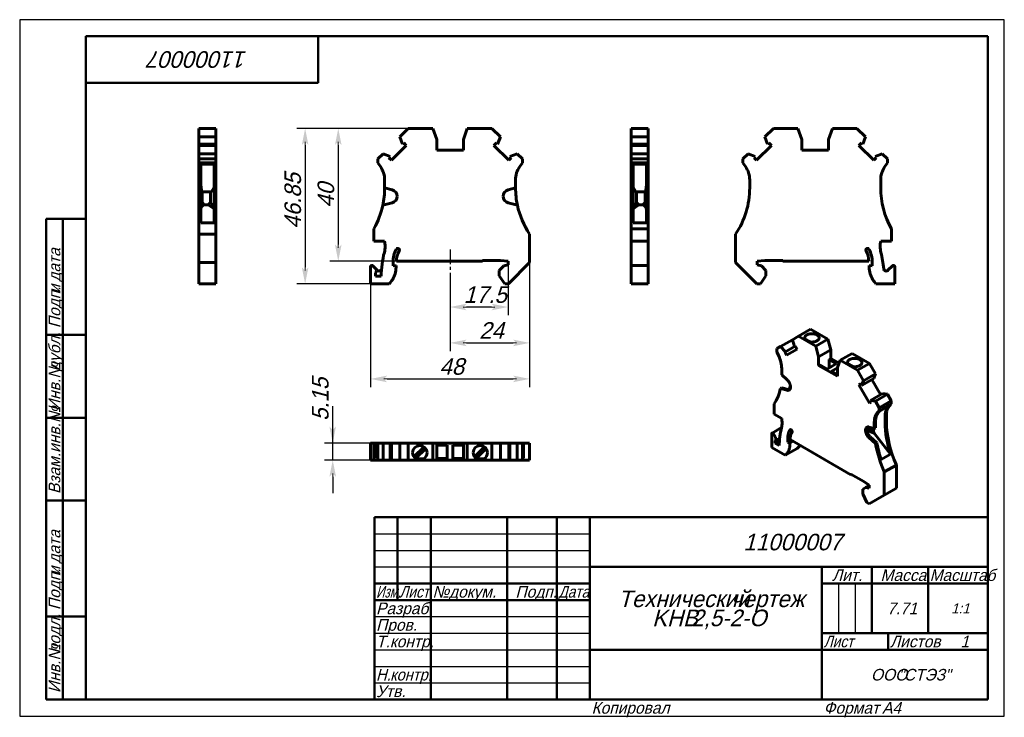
# Model space of a CAD drawing. Header units: millimetres. Extents: x 0 to 297, y 0 to 210.
import ezdxf

# ---------------------------------------------------------------- set-up
doc = ezdxf.new("R2010")
doc.units = ezdxf.units.MM
doc.linetypes.add('CENTER_per1_scale0.137402', pattern=[6.98, 4.3625, -0.8725, 0.8725, -0.8725])
doc.styles.add('TextStyle_1', font='T-FLEX Type A.TTF', dxfattribs={"oblique": 15, "height": 5})
doc.styles.add('TextStyle_2', font='T-FLEX Type A.TTF', dxfattribs={"oblique": 15, "height": 3.5})
doc.styles.add('TextStyle_3', font='T-FLEX Type A.TTF', dxfattribs={"width": 0.744064, "oblique": 15, "height": 3.5})
doc.styles.add('TextStyle_4', font='T-FLEX Type A.TTF', dxfattribs={"width": 0.883061, "oblique": 15, "height": 3.5})
doc.styles.add('TextStyle_5', font='T-FLEX Type A.TTF', dxfattribs={"width": 0.94413, "oblique": 15, "height": 3.5})
doc.styles.add('TextStyle_6', font='T-FLEX Type A.TTF', dxfattribs={"width": 0.98844, "oblique": 15, "height": 3.5})
doc.styles.add('TextStyle_7', font='T-FLEX Type A.TTF', dxfattribs={"oblique": 15, "height": 5})
doc.styles.add('TextStyle_8', font='T-FLEX Type A.TTF', dxfattribs={"oblique": 15, "height": 3})
doc.styles.add('TextStyle_9', font='T-FLEX Type A.TTF', dxfattribs={"oblique": 15, "height": 3.5})
doc.dimstyles.new('DIM_ST_1', dxfattribs={"dimtxt": 5, "dimasz": 5, "dimexe": 2.5, "dimexo": 0, "dimtad": 1, "dimrnd": 0.01, "dimdsep": 46, "dimtxsty": 'TextStyle_1', "dimblk": 'Arrow_3_C7_Status', "dimcen": 0.09, "dimclrd": 7, "dimclre": 7, "dimclrt": 7, "dimazin": 0, "dimtfac": 1, "dimtdec": 0, "dimtmove": 0, "dimatfit": 0, "dimldrblk": 'NONE', "dimfxl": 1, "dimtvp": 1, "dimtolj": 1, "dimarcsym": 0})
doc.dimstyles.new('DIM_ST_2', dxfattribs={"dimtxt": 5, "dimasz": 5, "dimexe": 2.5, "dimexo": 0, "dimtad": 1, "dimrnd": 0.01, "dimdsep": 46, "dimtxsty": 'TextStyle_1', "dimblk": 'Arrow_3_C7_Status', "dimcen": 0.09, "dimclrd": 7, "dimclre": 7, "dimclrt": 7, "dimazin": 0, "dimtfac": 1, "dimtdec": 0, "dimtmove": 0, "dimatfit": 0, "dimldrblk": 'NONE', "dimfxl": 1, "dimtvp": 1, "dimtolj": 1, "dimarcsym": 0})
doc.dimstyles.new('DIM_ST_3', dxfattribs={"dimtxt": 5, "dimasz": 5, "dimexe": 2.5, "dimexo": 0, "dimtad": 1, "dimrnd": 0.01, "dimdsep": 46, "dimtxsty": 'TextStyle_1', "dimblk": 'Arrow_3_C7_Status', "dimcen": 0.09, "dimclrd": 7, "dimclre": 7, "dimclrt": 7, "dimazin": 0, "dimtfac": 1, "dimtdec": 0, "dimtmove": 0, "dimatfit": 0, "dimldrblk": 'NONE', "dimfxl": 1, "dimtvp": 1, "dimtolj": 1, "dimarcsym": 0})

# ---------------------------------------------------------------- blocks, each defined once
blk = doc.blocks.new('Arrow_3_C7_Status')
at = {"color": 7, "linetype": 'Continuous', "lineweight": 0}
blk.add_line((-1, 0), (-0.8, 0), dxfattribs=at)
at = {"color": 7}
blk.add_solid([(-1, -0.2), (0, 0), (-0.8, 0), (-1, 0.2)], dxfattribs=at)
blk = doc.blocks.new('*D5')
at = {"color": 7, "lineweight": -2}
for p, q in [((153.82, 136.76), (153.82, 110.05)), ((129.82, 133.71), (129.82, 110.05)), ((134.82, 112.55), (148.82, 112.55))]:
    blk.add_line(p, q, dxfattribs=at)
at = {"layer": 'Defpoints', "color": 0}
for p in [(153.82, 136.76), (129.82, 133.71), (153.82, 112.55)]:
    blk.add_point(p, dxfattribs=at)
at = {"color": 7, "lineweight": -2, "xscale": 5, "yscale": 5, "zscale": 5, "rotation": 180}
blk.add_blockref('Arrow_3_C7_Status', (129.82, 112.55), dxfattribs=at)
at = {"color": 7, "lineweight": -2, "xscale": 5, "yscale": 5, "zscale": 5}
blk.add_blockref('Arrow_3_C7_Status', (153.82, 112.55), dxfattribs=at)
blk = doc.blocks.new('_None')
blk = doc.blocks.new('*D6')
at = {"color": 7, "lineweight": -2}
for p, q in [((117.22, 177.21), (83.6, 177.21)), ((86.1, 172.21), (86.1, 135.36)), ((105.82, 130.36), (83.6, 130.36))]:
    blk.add_line(p, q, dxfattribs=at)
at = {"layer": 'Defpoints', "color": 0}
for p in [(117.22, 177.21), (86.1, 130.36), (105.82, 130.36)]:
    blk.add_point(p, dxfattribs=at)
at = {"color": 7, "lineweight": -2, "xscale": 5, "yscale": 5, "zscale": 5}
for p, rotation in [((86.1, 177.21), 90.0000000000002), ((86.1, 130.36), 270.0000000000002)]:
    blk.add_blockref('Arrow_3_C7_Status', p, dxfattribs=dict(at, rotation=rotation))
blk = doc.blocks.new('*D7')
at = {"color": 7, "lineweight": -2}
for p, q in [((147.32, 137.21), (147.32, 120.86)), ((129.82, 133.71), (129.82, 120.86)), ((142.32, 123.36), (134.82, 123.36))]:
    blk.add_line(p, q, dxfattribs=at)
at = {"layer": 'Defpoints', "color": 0}
for p in [(147.32, 137.21), (129.82, 133.71), (129.82, 123.36)]:
    blk.add_point(p, dxfattribs=at)
at = {"color": 7, "lineweight": -2, "xscale": 5, "yscale": 5, "zscale": 5, "rotation": 180}
blk.add_blockref('Arrow_3_C7_Status', (129.82, 123.36), dxfattribs=at)
at = {"color": 7, "lineweight": -2, "xscale": 5, "yscale": 5, "zscale": 5}
blk.add_blockref('Arrow_3_C7_Status', (147.32, 123.36), dxfattribs=at)
blk = doc.blocks.new('*D8')
at = {"color": 7, "lineweight": -2}
for p, q in [((153.82, 136.76), (153.82, 99.19)), ((105.82, 130.36), (105.82, 99.19)), ((110.82, 101.69), (148.82, 101.69))]:
    blk.add_line(p, q, dxfattribs=at)
at = {"layer": 'Defpoints', "color": 0}
for p in [(153.82, 136.76), (105.82, 130.36), (153.82, 101.69)]:
    blk.add_point(p, dxfattribs=at)
at = {"color": 7, "lineweight": -2, "xscale": 5, "yscale": 5, "zscale": 5}
for p, rotation in [((105.82, 101.69), 180), ((153.82, 101.69), 360)]:
    blk.add_blockref('Arrow_3_C7_Status', p, dxfattribs=dict(at, rotation=rotation))
blk = doc.blocks.new('*D9')
at = {"color": 7, "lineweight": -2}
for p, q in [((117.22, 177.21), (93.6, 177.21)), ((96.1, 172.21), (96.1, 142.21)), ((113.63, 137.21), (93.6, 137.21))]:
    blk.add_line(p, q, dxfattribs=at)
at = {"layer": 'Defpoints', "color": 0}
for p in [(117.22, 177.21), (96.1, 137.21), (113.63, 137.21)]:
    blk.add_point(p, dxfattribs=at)
at = {"color": 7, "lineweight": -2, "xscale": 5, "yscale": 5, "zscale": 5}
for p, rotation in [((96.1, 177.21), 90.0000000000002), ((96.1, 137.21), 270.0000000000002)]:
    blk.add_blockref('Arrow_3_C7_Status', p, dxfattribs=dict(at, rotation=rotation))
blk = doc.blocks.new('*D10')
at = {"color": 7, "lineweight": -2}
for p, q in [((94.42, 82.35), (94.42, 93.49)), ((94.42, 87.35), (94.42, 92.35)), ((105.82, 82.35), (91.92, 82.35)), ((94.42, 77.2), (94.42, 82.35)), ((105.82, 77.2), (91.92, 77.2)), ((94.42, 72.2), (94.42, 67.2))]:
    blk.add_line(p, q, dxfattribs=at)
at = {"layer": 'Defpoints', "color": 0}
for p in [(94.42, 82.35), (105.82, 82.35), (105.82, 77.2)]:
    blk.add_point(p, dxfattribs=at)
at = {"color": 7, "lineweight": -2, "xscale": 5, "yscale": 5, "zscale": 5}
for p, rotation in [((94.42, 82.35), 270), ((94.42, 77.2), 90)]:
    blk.add_blockref('Arrow_3_C7_Status', p, dxfattribs=dict(at, rotation=rotation))
blk = doc.blocks.new('_FR1Страница_1')
at = {"color": 7, "linetype": 'Continuous', "lineweight": 25}
for p, q in [((0, 210), (0, 0)), ((297, 210), (0, 210)), ((297, 0), (297, 210)), ((107, 55), (172, 55)), ((107, 50), (172, 50)), ((107, 45), (172, 45)), ((247, 40), (247, 25)), ((252, 40), (252, 25)), ((107, 30), (172, 30)), ((107, 25), (172, 25)), ((107, 20), (172, 20)), ((242, 20), (292, 20)), ((262, 20), (262, 20)), ((107, 15), (172, 15)), ((107, 10), (172, 10)), ((0, 0), (297, 0))]:
    blk.add_line(p, q, dxfattribs=at)
at = {"color": 7, "linetype": 'Continuous', "lineweight": 50}
for p, q in [((20, 5), (20, 205)), ((20, 205), (292, 205)), ((90, 191), (90, 205)), ((292, 205), (292, 5)), ((20, 191), (90, 191)), ((8, 5), (8, 150)), ((8, 150), (20, 150)), ((13, 150), (13, 5)), ((8, 115), (20, 115)), ((8, 90), (20, 90)), ((20, 65), (8, 65)), ((107, 5), (107, 60)), ((107, 60), (292, 60)), ((114, 60), (114, 35)), ((124, 60), (124, 5)), ((147, 60), (147, 5)), ((162, 60), (162, 5)), ((172, 60), (172, 5)), ((172, 45), (292, 45)), ((242, 45), (242, 5)), ((257, 45), (257, 25)), ((274, 45), (274, 25)), ((107, 40), (172, 40)), ((242, 40), (292, 40)), ((107, 35), (172, 35)), ((8, 30), (20, 30)), ((242, 25), (292, 25)), ((262, 25), (262, 20)), ((172, 20), (292, 20)), ((20, 5), (8, 5)), ((292, 5), (20, 5))]:
    blk.add_line(p, q, dxfattribs=at)
at = {"color": 7, "oblique": 15}
for s, height, rotation, style, p in [('11000007', 5, 180, 'TextStyle_7', (68.7, 200.5)), ('дата', 3.5, 90, 'TextStyle_2', (12.25, 131.01)), ('Подп.', 3.5, 90, 'TextStyle_2', (12.25, 117)), ('и', 3.5, 90, 'TextStyle_2', (12.25, 127.51)), ('дубл.', 3.5, 90, 'TextStyle_2', (12.25, 104.01)), ('Инв.№', 3.5, 90, 'TextStyle_2', (12.25, 92)), ('Взам.инв.№', 3.5, 90, 'TextStyle_2', (12.25, 67)), ('дата', 3.5, 90, 'TextStyle_2', (12.25, 46.01)), ('Подп.', 3.5, 90, 'TextStyle_2', (12.25, 32)), ('и', 3.5, 90, 'TextStyle_2', (12.25, 42.51)), ('подл.', 3.5, 90, 'TextStyle_2', (12.25, 19.01)), ('Инв.№', 3.5, 90, 'TextStyle_2', (12.25, 7))]:
    blk.add_text(s, height=height, rotation=rotation, dxfattribs=dict(at, style=style)).set_placement(p)
for s, height, style, p in [('11000007', 5, 'TextStyle_7', (218.3, 50)), ('Лит.', 3.5, 'TextStyle_2', (245.03, 40.76)), ('Масса', 3.5, 'TextStyle_2', (259.65, 40.76)), ('№', 3.5, 'TextStyle_2', (124.5, 35.75)), ('Подп.', 3.5, 'TextStyle_2', (149.53, 35.75)), ('докум.', 3.5, 'TextStyle_2', (129.5, 35.75)), ('Технический', 5, 'TextStyle_7', (180.55, 32.88)), ('чертеж', 5, 'TextStyle_7', (214.51, 32.88)), ('Разраб.', 3.5, 'TextStyle_2', (107.5, 30.75)), ('7.71', 3.5, 'TextStyle_2', (261.66, 30.75)), ('1:1', 3, 'TextStyle_8', (280.99, 31)), ('KHB', 5, 'TextStyle_7', (190.79, 27.12)), ('2,5-2-О', 5, 'TextStyle_7', (202.58, 27.12)), ('Пров.', 3.5, 'TextStyle_2', (107.5, 25.75)), ('Т.контр.', 3.5, 'TextStyle_2', (107.5, 20.75)), ('Листов', 3.5, 'TextStyle_2', (262.5, 20.75)), ('1', 3.5, 'TextStyle_9', (283.78, 20.75)), ('ООО', 3.5, 'TextStyle_2', (256.78, 10.75)), ('"СТЭЗ"', 3.5, 'TextStyle_2', (265.03, 10.75)), ('Утв.', 3.5, 'TextStyle_2', (107.5, 5.75)), ('Копировал', 3.5, 'TextStyle_2', (172.5, 0.75)), ('Формат', 3.5, 'TextStyle_2', (242.5, 0.75)), ('A4', 3.5, 'TextStyle_2', (260.12, 0.75))]:
    blk.add_text(s, height=height, dxfattribs=dict(at, style=style)).set_placement(p)
for s, style, width, p in [('Масштаб', 'TextStyle_6', 0.98844, (274.5, 40.76)), ('Изм.', 'TextStyle_3', 0.744064, (107.5, 35.75)), ('Лист', 'TextStyle_4', 0.883061, (114.5, 35.75)), ('Дата', 'TextStyle_4', 0.883061, (162.5, 35.75)), ('Лист', 'TextStyle_4', 0.883061, (242.5, 20.75)), ('Н.', 'TextStyle_5', 0.94413, (107.5, 10.75)), ('контр.', 'TextStyle_5', 0.94413, (111.75, 10.75))]:
    blk.add_text(s, height=3.5, dxfattribs=dict(at, style=style, width=width)).set_placement(p)
blk = doc.blocks.new('Страница_1')
at = {"color": 7, "linetype": 'Continuous', "lineweight": 60}
for p, q in [((54.042, 177.208), (59.192, 177.208)), ((54.042, 174.634), (54.042, 177.208)), ((59.192, 174.634), (59.192, 177.208)), ((117.224, 177.208), (114.65, 174.634)), ((124.624, 177.208), (117.224, 177.208)), ((125.824, 173.911), (124.624, 177.208)), ((135.024, 177.208), (133.824, 173.911)), ((142.424, 177.208), (135.024, 177.208)), ((144.999, 174.634), (142.424, 177.208)), ((189.623, 177.208), (184.473, 177.208)), ((184.473, 177.208), (184.473, 174.634)), ((189.623, 177.208), (189.623, 174.634)), ((224.782, 174.634), (227.356, 177.208)), ((227.356, 177.208), (234.756, 177.208)), ((234.756, 177.208), (235.956, 173.911)), ((243.956, 173.911), (245.156, 177.208)), ((245.156, 177.208), (252.556, 177.208)), ((252.556, 177.208), (255.13, 174.634)), ((54.042, 172.491), (54.042, 174.634)), ((54.042, 174.634), (59.192, 174.634)), ((54.042, 172.491), (59.192, 172.491)), ((54.042, 172.489), (54.042, 172.108)), ((59.192, 172.491), (59.192, 174.634)), ((59.192, 172.108), (59.192, 172.489)), ((114.65, 174.634), (115.485, 172.491)), ((115.858, 172.864), (115.485, 172.491)), ((116.615, 172.108), (115.858, 172.864)), ((125.824, 170.708), (125.824, 173.911)), ((133.824, 173.911), (133.824, 170.708)), ((143.791, 172.864), (143.034, 172.108)), ((144.164, 172.491), (143.791, 172.864)), ((144.164, 172.491), (144.999, 174.634)), ((184.473, 174.634), (184.473, 172.491)), ((189.623, 174.634), (184.473, 174.634)), ((189.623, 172.491), (184.473, 172.491)), ((184.473, 172.489), (184.473, 172.108)), ((189.623, 174.634), (189.623, 172.491)), ((189.623, 172.108), (189.623, 172.489)), ((225.616, 172.491), (224.782, 174.634)), ((225.989, 172.864), (225.616, 172.491)), ((226.746, 172.108), (225.989, 172.864)), ((235.956, 173.911), (235.956, 170.708)), ((243.956, 170.708), (243.956, 173.911)), ((253.922, 172.864), (253.166, 172.108)), ((254.296, 172.491), (253.922, 172.864)), ((255.13, 174.634), (254.296, 172.491)), ((54.042, 172.108), (59.192, 172.108)), ((54.042, 172.108), (54.042, 169.602)), ((54.042, 169.6), (59.192, 169.6)), ((54.042, 168.008), (54.042, 169.6)), ((59.192, 169.602), (59.192, 172.108)), ((59.192, 168.008), (59.192, 169.6)), ((109.616, 169.6), (108.024, 168.008)), ((111.759, 168.765), (109.616, 169.6)), ((112.142, 167.635), (116.615, 172.108)), ((133.824, 170.708), (125.824, 170.708)), ((143.034, 172.108), (147.507, 167.635)), ((150.033, 169.6), (147.89, 168.765)), ((151.624, 168.008), (150.033, 169.6)), ((184.473, 172.108), (184.473, 169.602)), ((189.623, 172.108), (184.473, 172.108)), ((189.623, 169.6), (184.473, 169.6)), ((184.473, 169.6), (184.473, 168.008)), ((189.623, 169.602), (189.623, 172.108)), ((189.623, 169.6), (189.623, 168.008)), ((218.156, 168.008), (219.748, 169.6)), ((219.748, 169.6), (221.89, 168.765)), ((222.274, 167.635), (226.746, 172.108)), ((235.956, 170.708), (243.956, 170.708)), ((253.166, 172.108), (257.638, 167.635)), ((258.021, 168.765), (260.164, 169.6)), ((260.164, 169.6), (261.756, 168.008)), ((54.042, 166.808), (54.042, 168.008)), ((54.042, 168.008), (59.192, 168.008)), ((54.042, 165.688), (54.042, 166.808)), ((54.042, 166.808), (59.192, 166.808)), ((54.592, 166.424), (58.642, 166.424)), ((54.592, 165.688), (54.592, 166.424)), ((58.642, 165.688), (58.642, 166.424)), ((59.192, 166.808), (59.192, 168.008)), ((59.192, 165.688), (59.192, 166.808)), ((108.024, 168.008), (108.024, 166.808)), ((108.024, 166.808), (108.808, 165.688)), ((111.759, 168.765), (111.385, 168.392)), ((111.385, 168.392), (112.142, 167.635)), ((147.507, 167.635), (148.263, 168.392)), ((148.263, 168.392), (147.89, 168.765)), ((150.84, 165.688), (151.624, 166.808)), ((151.624, 166.808), (151.624, 168.008)), ((184.473, 168.008), (184.473, 166.808)), ((189.623, 168.008), (184.473, 168.008)), ((189.623, 166.808), (184.473, 166.808)), ((184.473, 166.808), (184.473, 165.688)), ((189.073, 166.424), (185.023, 166.424)), ((185.023, 165.688), (185.023, 166.424)), ((189.073, 165.688), (189.073, 166.424)), ((189.623, 168.008), (189.623, 166.808)), ((189.623, 166.808), (189.623, 165.688)), ((218.156, 166.808), (218.156, 168.008)), ((218.94, 165.688), (218.156, 166.808)), ((221.89, 168.765), (221.517, 168.392)), ((221.517, 168.392), (222.274, 167.635)), ((257.638, 167.635), (258.395, 168.392)), ((258.395, 168.392), (258.021, 168.765)), ((261.756, 166.808), (260.972, 165.688)), ((261.756, 168.008), (261.756, 166.808)), ((54.042, 161.673), (54.042, 165.688)), ((54.592, 161.673), (54.592, 165.688)), ((58.642, 161.673), (58.642, 165.688)), ((59.192, 161.673), (59.192, 165.688)), ((184.473, 161.673), (184.473, 165.688)), ((185.023, 161.673), (185.023, 165.688)), ((189.073, 161.673), (189.073, 165.688)), ((189.623, 161.673), (189.623, 165.688)), ((54.042, 159.313), (54.042, 161.673)), ((54.592, 159.313), (54.592, 161.673)), ((58.642, 159.308), (58.642, 161.673)), ((59.192, 159.308), (59.192, 161.673)), ((110.074, 161.673), (110.074, 159.313)), ((149.574, 159.313), (149.574, 161.673)), ((184.473, 161.673), (184.473, 159.308)), ((185.023, 159.308), (185.023, 161.673)), ((189.073, 159.313), (189.073, 161.673)), ((189.623, 161.673), (189.623, 159.313)), ((220.206, 159.308), (220.206, 161.673)), ((259.706, 161.673), (259.706, 159.308)), ((54.042, 158.705), (54.042, 159.313)), ((54.592, 159.313), (54.042, 159.313)), ((54.042, 158.705), (54.042, 156.773)), ((54.792, 158.609), (54.592, 160.269)), ((54.592, 159.313), (54.592, 158.705)), ((54.592, 158.705), (54.592, 156.773)), ((54.977, 158.108), (54.792, 158.609)), ((54.792, 153.849), (54.792, 158.609)), ((57.859, 158.108), (54.977, 158.108)), ((54.992, 158.108), (54.992, 154.395)), ((57.592, 158.108), (57.592, 154.908)), ((58.642, 159.495), (57.859, 158.108)), ((58.642, 159.308), (58.642, 148.708)), ((59.192, 159.308), (59.192, 145.364)), ((110.074, 159.313), (112.342, 158.705)), ((110.074, 159.308), (110.074, 159.311)), ((147.307, 158.705), (149.574, 159.313)), ((149.574, 159.308), (149.574, 159.311)), ((184.473, 159.308), (184.473, 146.982)), ((185.023, 159.495), (185.806, 158.108)), ((185.023, 159.308), (185.023, 148.708)), ((188.687, 158.108), (185.806, 158.108)), ((186.073, 158.108), (186.073, 154.908)), ((188.673, 158.108), (188.673, 154.395)), ((188.687, 158.108), (188.873, 158.609)), ((188.873, 158.609), (189.073, 160.269)), ((188.873, 153.849), (188.873, 158.609)), ((189.073, 159.313), (189.623, 159.313)), ((189.073, 159.313), (189.073, 158.705)), ((189.073, 158.705), (189.073, 156.773)), ((189.623, 159.313), (189.623, 158.705)), ((189.623, 158.705), (189.623, 156.773)), ((54.042, 156.742), (54.042, 156.773)), ((54.042, 156.742), (54.042, 154.811)), ((54.042, 154.053), (54.042, 154.811)), ((54.592, 156.742), (54.592, 156.773)), ((54.592, 156.742), (54.592, 154.811)), ((54.592, 154.811), (54.592, 154.053)), ((54.992, 154.908), (55.692, 154.208)), ((57.592, 154.908), (56.892, 154.208)), ((57.592, 154.908), (58.642, 153.418)), ((112.342, 154.811), (109.516, 154.053)), ((113.824, 156.773), (113.824, 156.742)), ((145.824, 156.742), (145.824, 156.773)), ((150.133, 154.053), (147.307, 154.811)), ((186.073, 154.908), (185.023, 153.418)), ((186.073, 154.908), (186.773, 154.208)), ((188.673, 154.908), (187.973, 154.208)), ((189.073, 156.742), (189.073, 156.773)), ((189.073, 156.742), (189.073, 154.811)), ((189.073, 154.811), (189.073, 154.053)), ((189.623, 156.773), (189.623, 156.742)), ((189.623, 156.742), (189.623, 154.811)), ((189.623, 154.811), (189.623, 154.053)), ((54.042, 154.053), (54.042, 145.364)), ((54.592, 154.053), (54.042, 154.053)), ((54.592, 154.053), (54.592, 148.708)), ((54.76, 153.515), (54.592, 152.693)), ((54.76, 153.515), (55.692, 154.208)), ((54.76, 153.515), (54.792, 153.849)), ((54.792, 153.849), (54.992, 154.395)), ((56.892, 154.208), (55.692, 154.208)), ((56.892, 154.208), (58.642, 152.924)), ((186.773, 154.208), (185.023, 152.924)), ((186.773, 154.208), (187.973, 154.208)), ((188.905, 153.515), (187.973, 154.208)), ((188.873, 153.849), (188.673, 154.395)), ((188.905, 153.515), (188.873, 153.849)), ((188.905, 153.515), (189.073, 152.693)), ((189.073, 154.053), (189.073, 148.708)), ((189.623, 154.053), (189.073, 154.053)), ((189.623, 154.053), (189.623, 146.982)), ((58.642, 148.708), (54.592, 148.708)), ((189.073, 148.708), (185.023, 148.708)), ((106.824, 146.982), (106.824, 143.208)), ((184.473, 146.982), (184.473, 143.208)), ((189.623, 146.982), (184.473, 146.982)), ((189.623, 146.982), (189.623, 143.208)), ((262.956, 146.982), (262.956, 143.208)), ((54.042, 136.758), (54.042, 145.364)), ((54.042, 145.364), (59.192, 145.364)), ((59.192, 136.758), (59.192, 145.364)), ((106.824, 143.208), (110.068, 143.208)), ((153.824, 136.758), (153.824, 145.364)), ((184.473, 141.683), (184.473, 143.208)), ((189.623, 143.208), (184.473, 143.208)), ((189.623, 141.683), (189.623, 143.208)), ((215.956, 136.758), (215.956, 145.364)), ((262.956, 143.208), (259.713, 143.208)), ((184.473, 139.85), (184.473, 141.683)), ((184.473, 139.85), (184.473, 135.917)), ((189.623, 139.85), (189.623, 141.683)), ((189.623, 139.85), (189.623, 135.917)), ((54.042, 136.758), (59.192, 136.758)), ((54.042, 130.358), (54.042, 136.758)), ((59.192, 130.358), (59.192, 136.758)), ((112.624, 135.829), (112.624, 136.908)), ((113.631, 137.208), (139.624, 137.208)), ((139.624, 137.208), (139.624, 137.408)), ((139.624, 137.408), (145.038, 137.408)), ((145.038, 137.408), (147.324, 137.208)), ((147.324, 137.208), (147.324, 136.108)), ((147.424, 130.358), (153.824, 136.758)), ((222.356, 130.358), (215.956, 136.758)), ((224.742, 137.408), (222.456, 137.208)), ((222.456, 137.208), (222.456, 136.108)), ((230.156, 137.408), (224.742, 137.408)), ((230.156, 137.208), (230.156, 137.408)), ((256.15, 137.208), (230.156, 137.208)), ((257.156, 135.829), (257.156, 136.908)), ((105.824, 135.515), (105.824, 130.358)), ((107.361, 134.944), (106.507, 135.798)), ((107.877, 134.428), (107.361, 134.944)), ((109.152, 134.867), (109.154, 134.891)), ((113.524, 135.908), (112.624, 135.829)), ((113.524, 135.351), (113.524, 135.908)), ((146.027, 135.76), (144.674, 134.408)), ((144.674, 134.408), (144.674, 132.758)), ((147.324, 136.108), (146.027, 135.76)), ((184.473, 135.915), (184.473, 135.515)), ((189.623, 135.915), (184.473, 135.915)), ((184.473, 135.515), (184.473, 130.358)), ((189.623, 135.915), (189.623, 135.515)), ((189.623, 135.515), (189.623, 130.358)), ((222.456, 136.108), (223.754, 135.76)), ((223.754, 135.76), (225.106, 134.408)), ((225.106, 134.408), (225.106, 132.758)), ((256.256, 135.351), (256.256, 135.908)), ((256.256, 135.908), (257.156, 135.829)), ((260.629, 134.867), (260.626, 134.891)), ((261.903, 134.428), (263.273, 135.798)), ((263.956, 135.515), (263.956, 130.358)), ((107.324, 132.708), (107.324, 133.637)), ((109.032, 132.708), (107.324, 132.708)), ((144.674, 132.758), (146.355, 130.358)), ((225.106, 132.758), (223.425, 130.358)), ((54.042, 130.358), (59.192, 130.358)), ((105.824, 130.358), (111.49, 130.358)), ((146.355, 130.358), (147.424, 130.358)), ((189.623, 130.358), (184.473, 130.358)), ((223.425, 130.358), (222.356, 130.358)), ((263.956, 130.358), (258.29, 130.358)), ((234.913, 114.565), (238.555, 116.668)), ((243.787, 113.647), (238.555, 116.668)), ((229.533, 111.459), (233.091, 113.513)), ((234.913, 114.565), (233.093, 113.514)), ((233.093, 113.514), (233.683, 111.424)), ((240.146, 111.544), (234.913, 114.565)), ((236.869, 113.722), (238.366, 112.857)), ((240.146, 111.544), (243.787, 113.647)), ((244.636, 110.465), (243.787, 113.647)), ((229.533, 111.459), (228.408, 110.809)), ((228.408, 110.809), (228.408, 109.829)), ((231.048, 109.903), (229.533, 111.459)), ((231.048, 109.903), (230.784, 109.751)), ((231.048, 109.903), (233.681, 111.423)), ((231.319, 108.824), (234.482, 110.65)), ((233.947, 111.577), (233.683, 111.424)), ((234.482, 110.65), (233.947, 111.577)), ((240.994, 108.362), (240.146, 111.544)), ((240.994, 108.362), (244.636, 110.465)), ((244.636, 107.849), (244.636, 110.465)), ((228.408, 109.829), (228.962, 108.595)), ((230.784, 109.751), (231.319, 108.824)), ((240.994, 105.747), (240.994, 108.362)), ((244.176, 107.584), (244.636, 107.849)), ((244.176, 107.584), (246.403, 106.298)), ((244.176, 105.012), (244.176, 107.584)), ((247.152, 106.397), (244.636, 107.849)), ((247.5, 107.298), (246.651, 105.096)), ((247.5, 107.298), (251.141, 109.401)), ((252.732, 104.277), (247.5, 107.298)), ((256.374, 106.38), (251.141, 109.401)), ((229.857, 104.8), (229.857, 102.873)), ((240.994, 105.747), (241.33, 105.941)), ((246.651, 102.481), (240.994, 105.747)), ((243.557, 104.655), (241.33, 105.941)), ((246.403, 106.298), (243.557, 104.655)), ((244.759, 103.961), (246.651, 105.053)), ((246.651, 102.869), (244.759, 103.961)), ((246.651, 105.096), (246.651, 102.481)), ((249.774, 106.271), (251.271, 105.407)), ((252.732, 104.277), (256.374, 106.38)), ((254.552, 101.125), (252.732, 104.277)), ((258.194, 103.227), (256.374, 106.38)), ((229.857, 102.873), (231.461, 101.451)), ((253.962, 99.716), (257.604, 101.818)), ((253.962, 99.716), (254.552, 101.125)), ((254.552, 101.125), (258.194, 103.227)), ((259.704, 96.946), (257.069, 101.509)), ((257.604, 101.818), (258.194, 103.227)), ((229.462, 98.807), (229.851, 99.031)), ((231.461, 98.271), (229.462, 98.807)), ((231.85, 98.496), (229.851, 99.031)), ((232.509, 99.268), (232.509, 99.243)), ((253.698, 100.173), (253.163, 99.864)), ((253.163, 99.864), (256.326, 94.387)), ((253.962, 99.716), (253.698, 100.173)), ((256.597, 95.153), (260.239, 97.255)), ((258.112, 94.959), (256.597, 95.153)), ((256.861, 94.695), (256.597, 95.153)), ((258.112, 94.959), (261.754, 97.062)), ((259.237, 93.01), (262.879, 95.112)), ((261.754, 97.062), (260.239, 97.255)), ((262.879, 95.112), (261.754, 97.062)), ((262.879, 94.132), (262.879, 95.112)), ((227.559, 94.131), (227.559, 91.05)), ((256.326, 94.387), (256.861, 94.695)), ((259.237, 93.01), (258.112, 94.959)), ((259.237, 92.03), (262.879, 94.132)), ((259.237, 92.03), (259.237, 93.01)), ((259.301, 91.905), (261.797, 93.414)), ((259.436, 92.051), (262.3, 93.704)), ((261.936, 93.314), (262.3, 93.704)), ((262.325, 93.538), (262.879, 94.132)), ((227.559, 91.05), (229.852, 89.726)), ((258.683, 91.436), (259.237, 92.03)), ((259.072, 91.66), (259.436, 92.051)), ((261.041, 88.621), (261.041, 90.552)), ((261.43, 88.845), (261.43, 90.777)), ((229.803, 87.016), (226.935, 85.36)), ((255.136, 86.179), (255.136, 86.204)), ((255.525, 86.404), (255.525, 86.429)), ((255.53, 86.28), (257.764, 85.301)), ((255.747, 87.178), (257.501, 85.856)), ((256.184, 87.177), (257.788, 86.747)), ((257.501, 85.856), (257.501, 86.824)), ((257.788, 86.747), (257.788, 88.674)), ((258.177, 86.971), (257.788, 86.747)), ((258.177, 86.971), (258.177, 88.899)), ((226.852, 85.177), (226.852, 80.966)), ((227.938, 84.084), (227.335, 85.129)), ((227.938, 83.045), (229.252, 83.803)), ((231.66, 82.657), (231.66, 83.538)), ((231.66, 82.657), (232.635, 83.22)), ((232.372, 83.372), (250.752, 72.761)), ((258.183, 82.225), (256.184, 83.997)), ((256.573, 84.221), (258.572, 82.449)), ((257.501, 85.856), (257.764, 85.301)), ((257.764, 85.301), (262.708, 79.003)), ((105.824, 77.203), (105.824, 82.353)), ((106.507, 82.353), (105.824, 82.353)), ((106.822, 82.353), (106.507, 82.353)), ((108.022, 82.353), (106.824, 82.353)), ((106.824, 77.203), (106.824, 82.353)), ((107.716, 77.753), (107.716, 81.803)), ((108.024, 81.803), (107.716, 81.803)), ((109.616, 82.353), (108.024, 82.353)), ((108.024, 77.203), (108.024, 82.353)), ((111.759, 82.353), (109.616, 82.353)), ((109.616, 77.203), (109.616, 82.353)), ((111.759, 77.203), (111.759, 82.353)), ((112.142, 82.353), (111.761, 82.353)), ((114.648, 82.353), (112.142, 82.353)), ((112.142, 77.203), (112.142, 82.353)), ((117.224, 82.353), (114.65, 82.353)), ((114.65, 77.203), (114.65, 82.353)), ((124.624, 82.353), (117.224, 82.353)), ((117.224, 77.203), (117.224, 82.353)), ((121.97, 81.218), (118.934, 78.182)), ((119.429, 77.687), (122.465, 80.723)), ((125.824, 82.353), (124.624, 82.353)), ((124.624, 77.203), (124.624, 82.353)), ((125.824, 77.203), (125.824, 82.353)), ((133.824, 82.353), (125.824, 82.353)), ((125.824, 81.703), (128.974, 81.703)), ((128.974, 81.703), (128.974, 77.678)), ((130.674, 77.678), (130.674, 81.703)), ((130.674, 81.703), (133.824, 81.703)), ((135.024, 82.353), (133.824, 82.353)), ((133.824, 77.203), (133.824, 82.353)), ((135.024, 77.203), (135.024, 82.353)), ((142.424, 82.353), (135.024, 82.353)), ((140.22, 81.218), (137.184, 78.182)), ((137.679, 77.687), (140.715, 80.723)), ((144.999, 82.353), (142.424, 82.353)), ((142.424, 77.203), (142.424, 82.353)), ((144.999, 77.203), (144.999, 82.353)), ((147.507, 82.353), (145.001, 82.353)), ((147.507, 77.203), (147.507, 82.353)), ((147.888, 82.353), (147.507, 82.353)), ((147.89, 77.203), (147.89, 82.353)), ((150.033, 82.353), (147.89, 82.353)), ((150.033, 77.203), (150.033, 82.353)), ((151.624, 82.353), (150.033, 82.353)), ((151.624, 77.203), (151.624, 82.353)), ((151.624, 81.803), (151.933, 81.803)), ((151.626, 82.353), (153.824, 82.353)), ((151.933, 81.803), (151.933, 77.753)), ((153.824, 77.203), (153.824, 82.353)), ((226.852, 80.966), (230.858, 78.653)), ((227.913, 82.273), (227.913, 83.031)), ((227.913, 82.273), (229.184, 83.006)), ((229.12, 81.576), (227.913, 82.273)), ((230.858, 78.653), (234.5, 80.756)), ((232.297, 82.354), (231.66, 82.657)), ((232.297, 82.354), (233.216, 82.885)), ((232.297, 81.9), (232.297, 82.354)), ((258.572, 82.449), (258.183, 82.225)), ((108.024, 77.753), (107.716, 77.753)), ((119.641, 77.553), (121.758, 77.553)), ((128.974, 77.678), (125.824, 77.678)), ((133.824, 77.678), (130.674, 77.678)), ((137.891, 77.553), (140.008, 77.553)), ((151.624, 77.753), (151.933, 77.753)), ((262.708, 79.003), (259.844, 77.35)), ((106.507, 77.203), (105.824, 77.203)), ((106.822, 77.203), (106.507, 77.203)), ((108.022, 77.203), (106.824, 77.203)), ((109.616, 77.203), (108.024, 77.203)), ((111.759, 77.203), (109.616, 77.203)), ((111.761, 77.203), (112.142, 77.203)), ((112.142, 77.203), (114.648, 77.203)), ((117.224, 77.203), (114.65, 77.203)), ((124.624, 77.203), (117.224, 77.203)), ((125.824, 77.203), (124.624, 77.203)), ((133.824, 77.203), (125.824, 77.203)), ((135.024, 77.203), (133.824, 77.203)), ((142.424, 77.203), (135.024, 77.203)), ((144.999, 77.203), (142.424, 77.203)), ((145.001, 77.203), (147.507, 77.203)), ((147.507, 77.203), (147.888, 77.203)), ((150.033, 77.203), (147.89, 77.203)), ((151.624, 77.203), (150.033, 77.203)), ((151.626, 77.203), (153.824, 77.203)), ((260.793, 73.623), (264.435, 75.725)), ((264.435, 68.698), (264.435, 75.725)), ((250.752, 72.924), (254.58, 70.714)), ((250.752, 72.761), (250.752, 72.924)), ((250.752, 72.761), (250.894, 72.842)), ((260.793, 66.596), (260.793, 73.623)), ((255.279, 68.965), (254.323, 68.413)), ((254.323, 68.413), (254.323, 67.065)), ((254.58, 70.714), (256.197, 69.617)), ((255.279, 68.965), (256.197, 69.495)), ((256.197, 68.719), (255.279, 68.965)), ((256.197, 69.617), (256.197, 68.719)), ((260.793, 66.596), (264.435, 68.698)), ((254.323, 67.065), (255.511, 64.42)), ((256.268, 63.983), (260.793, 66.596)), ((255.511, 64.42), (256.268, 63.983))]:
    blk.add_line(p, q, dxfattribs=at)
at = {"color": 7, "linetype": 'CENTER_per1_scale0.137402', "lineweight": 25}
blk.add_line((129.824, 140.693), (129.824, 133.713), dxfattribs=at)
blk.add_line((129.824, 140.693), (129.824, 133.713), dxfattribs=at)
at = {"color": 7, "lineweight": 60, "flags": 128}
for points in [[(236.869, 113.722), (236.841, 113.786), (236.818, 113.852), (236.801, 113.918), (236.791, 113.984), (236.786, 114.051), (236.788, 114.117), (236.796, 114.184), (236.81, 114.25), (236.83, 114.316), (236.856, 114.381), (236.888, 114.445), (236.926, 114.508), (236.97, 114.57), (237.019, 114.63), (237.073, 114.689), (237.133, 114.746), (237.199, 114.801), (237.269, 114.854), (237.344, 114.905), (237.423, 114.953)], [(237.423, 114.953), (237.512, 115.001), (237.605, 115.047), (237.703, 115.089), (237.804, 115.128), (237.909, 115.164), (238.017, 115.196), (238.129, 115.225), (238.243, 115.25), (238.359, 115.272), (238.477, 115.289), (238.597, 115.303), (238.718, 115.313), (238.839, 115.319), (238.961, 115.321), (239.083, 115.319), (239.205, 115.313), (239.326, 115.303), (239.445, 115.289), (239.563, 115.272), (239.68, 115.25), (239.794, 115.225), (239.905, 115.196), (240.013, 115.164), (240.118, 115.128), (240.22, 115.089), (240.317, 115.047), (240.411, 115.001), (240.499, 114.953), (240.583, 114.902), (240.662, 114.848), (240.735, 114.792), (240.803, 114.733), (240.865, 114.672), (240.921, 114.61), (240.971, 114.546), (241.014, 114.48), (241.051, 114.413), (241.082, 114.344), (241.105, 114.275), (241.123, 114.206), (241.133, 114.135), (241.136, 114.065), (241.133, 113.995), (241.123, 113.924), (241.105, 113.855), (241.082, 113.786), (241.051, 113.717), (241.014, 113.65), (240.971, 113.584), (240.921, 113.52), (240.865, 113.458), (240.803, 113.397), (240.735, 113.338), (240.662, 113.282), (240.583, 113.228), (240.499, 113.177)], [(240.499, 113.177), (240.415, 113.131), (240.327, 113.088), (240.236, 113.047), (240.14, 113.01), (240.041, 112.975), (239.94, 112.944), (239.835, 112.915), (239.728, 112.89), (239.619, 112.868), (239.508, 112.85), (239.396, 112.835), (239.282, 112.823), (239.167, 112.815), (239.052, 112.81), (238.936, 112.809), (238.821, 112.812), (238.706, 112.818), (238.591, 112.828), (238.478, 112.841), (238.366, 112.857)], [(249.774, 106.271), (249.745, 106.336), (249.723, 106.401), (249.706, 106.467), (249.695, 106.533), (249.691, 106.6), (249.693, 106.667), (249.701, 106.733), (249.715, 106.8), (249.735, 106.865), (249.761, 106.93), (249.793, 106.994), (249.831, 107.057), (249.874, 107.119), (249.923, 107.179), (249.978, 107.238), (250.038, 107.295), (250.103, 107.35), (250.174, 107.403), (250.248, 107.454), (250.328, 107.502)], [(250.328, 107.502), (250.417, 107.551), (250.51, 107.596), (250.607, 107.639), (250.709, 107.678), (250.814, 107.714), (250.922, 107.746), (251.034, 107.775), (251.148, 107.8), (251.264, 107.821), (251.382, 107.839), (251.502, 107.852), (251.622, 107.862), (251.744, 107.868), (251.866, 107.87), (251.988, 107.868), (252.109, 107.862), (252.23, 107.852), (252.35, 107.839), (252.468, 107.821), (252.584, 107.8), (252.698, 107.775), (252.81, 107.746), (252.918, 107.714), (253.023, 107.678), (253.125, 107.639), (253.222, 107.596), (253.315, 107.551), (253.404, 107.502), (253.488, 107.451), (253.566, 107.397), (253.64, 107.341), (253.708, 107.283), (253.77, 107.222), (253.826, 107.159), (253.875, 107.095), (253.919, 107.029), (253.956, 106.962), (253.986, 106.894), (254.01, 106.825), (254.027, 106.755), (254.037, 106.685), (254.041, 106.615), (254.037, 106.544), (254.027, 106.474), (254.01, 106.404), (253.986, 106.335), (253.956, 106.267), (253.919, 106.2), (253.875, 106.134), (253.826, 106.07), (253.77, 106.007), (253.708, 105.946), (253.64, 105.888), (253.566, 105.832), (253.488, 105.778), (253.404, 105.727)], [(253.404, 105.727), (253.32, 105.681), (253.232, 105.637), (253.14, 105.597), (253.045, 105.559), (252.946, 105.525), (252.844, 105.493), (252.74, 105.465), (252.633, 105.439), (252.524, 105.418), (252.413, 105.399), (252.3, 105.384), (252.186, 105.372), (252.072, 105.364), (251.956, 105.36), (251.841, 105.359), (251.726, 105.361), (251.61, 105.367), (251.496, 105.377), (251.383, 105.39), (251.271, 105.407)], [(231.461, 101.451), (231.535, 101.383), (231.607, 101.311), (231.678, 101.235), (231.748, 101.156), (231.815, 101.074), (231.88, 100.989), (231.943, 100.901), (232.004, 100.811), (232.061, 100.719), (232.116, 100.624), (232.168, 100.528), (232.217, 100.431), (232.262, 100.333), (232.304, 100.234), (232.342, 100.135), (232.376, 100.035), (232.407, 99.936), (232.434, 99.837), (232.457, 99.738), (232.475, 99.641), (232.49, 99.545), (232.5, 99.451), (232.507, 99.359), (232.509, 99.268)], [(232.509, 99.243), (232.507, 99.155), (232.5, 99.07), (232.49, 98.988), (232.475, 98.909), (232.457, 98.834), (232.434, 98.762), (232.407, 98.694), (232.376, 98.63), (232.342, 98.57), (232.304, 98.515), (232.262, 98.464), (232.217, 98.418), (232.168, 98.377), (232.116, 98.341), (232.061, 98.31), (232.004, 98.284), (231.943, 98.264), (231.88, 98.248), (231.815, 98.239), (231.748, 98.234), (231.678, 98.235), (231.607, 98.242), (231.535, 98.254), (231.461, 98.271)], [(232.269, 98.473), (232.204, 98.463), (232.137, 98.459), (232.067, 98.46), (231.996, 98.466), (231.923, 98.478), (231.85, 98.496)], [(232.469, 99.672), (232.462, 99.647), (232.377, 99.353), (232.286, 99.064), (232.19, 98.779), (232.089, 98.5), (232.074, 98.46)], [(261.041, 90.552), (261.043, 90.714), (261.049, 90.873), (261.059, 91.03), (261.073, 91.184), (261.091, 91.335), (261.113, 91.483), (261.144, 91.654), (261.18, 91.82), (261.222, 91.982), (261.27, 92.139), (261.314, 92.268), (261.362, 92.393), (261.414, 92.515), (261.47, 92.632), (261.529, 92.746), (261.592, 92.855), (261.671, 92.979), (261.754, 93.097), (261.843, 93.208), (261.936, 93.314)], [(261.43, 90.777), (261.432, 90.938), (261.438, 91.098), (261.448, 91.254), (261.462, 91.408), (261.48, 91.56), (261.502, 91.708), (261.533, 91.879), (261.569, 92.045), (261.611, 92.206), (261.659, 92.363), (261.703, 92.492), (261.751, 92.618), (261.803, 92.739), (261.859, 92.857), (261.918, 92.97), (261.981, 93.08), (262.06, 93.203), (262.143, 93.321), (262.232, 93.433), (262.325, 93.538)], [(257.788, 88.674), (257.79, 88.836), (257.796, 88.995), (257.806, 89.152), (257.82, 89.306), (257.838, 89.457), (257.86, 89.605), (257.891, 89.776), (257.928, 89.942), (257.97, 90.104), (258.017, 90.261), (258.061, 90.39), (258.109, 90.515), (258.161, 90.637), (258.217, 90.754), (258.276, 90.868), (258.339, 90.977), (258.418, 91.101), (258.502, 91.219), (258.59, 91.33), (258.683, 91.436)], [(258.177, 88.899), (258.179, 89.06), (258.185, 89.22), (258.195, 89.376), (258.209, 89.53), (258.227, 89.682), (258.249, 89.83), (258.28, 90.001), (258.317, 90.167), (258.359, 90.328), (258.406, 90.485), (258.45, 90.614), (258.498, 90.74), (258.55, 90.861), (258.606, 90.979), (258.665, 91.092), (258.728, 91.202), (258.807, 91.325), (258.89, 91.443), (258.979, 91.555), (259.072, 91.66)], [(232.343, 86.316), (232.27, 86.193), (232.201, 86.066), (232.135, 85.935), (232.074, 85.8), (232.017, 85.66), (231.965, 85.519), (231.917, 85.373), (231.873, 85.225), (231.833, 85.072), (231.797, 84.913), (231.765, 84.751), (231.737, 84.585), (231.713, 84.416), (231.694, 84.243), (231.679, 84.071), (231.669, 83.896), (231.662, 83.719), (231.66, 83.538)], [(233.009, 85.74), (233.006, 85.786), (233, 85.835), (232.989, 85.884), (232.975, 85.935), (232.956, 85.985), (232.934, 86.035), (232.908, 86.084), (232.879, 86.131), (232.847, 86.176), (232.813, 86.218), (232.778, 86.256), (232.74, 86.291), (232.702, 86.322), (232.663, 86.348), (232.624, 86.369), (232.585, 86.385), (232.547, 86.395), (232.511, 86.4), (232.476, 86.4), (232.443, 86.393), (232.413, 86.382), (232.386, 86.365), (232.363, 86.343), (232.343, 86.316)], [(256.184, 87.177), (256.111, 87.194), (256.038, 87.206), (255.967, 87.212), (255.897, 87.213), (255.83, 87.209), (255.765, 87.199), (255.702, 87.184), (255.641, 87.164), (255.584, 87.138), (255.529, 87.107), (255.477, 87.071), (255.429, 87.03), (255.383, 86.984), (255.341, 86.933), (255.303, 86.878), (255.269, 86.818), (255.238, 86.754), (255.211, 86.686), (255.189, 86.614), (255.17, 86.539), (255.155, 86.46), (255.145, 86.377), (255.138, 86.292), (255.136, 86.204)], [(255.136, 86.179), (255.138, 86.089), (255.145, 85.997), (255.155, 85.902), (255.17, 85.807), (255.189, 85.709), (255.211, 85.611), (255.238, 85.512), (255.269, 85.413), (255.303, 85.313), (255.341, 85.214), (255.383, 85.115), (255.429, 85.017), (255.477, 84.919), (255.529, 84.823), (255.584, 84.729), (255.641, 84.637), (255.702, 84.547), (255.765, 84.459), (255.83, 84.374), (255.897, 84.291), (255.967, 84.212), (256.038, 84.137), (256.111, 84.065), (256.184, 83.997)], [(255.765, 87.199), (255.73, 87.158), (255.692, 87.102), (255.658, 87.043), (255.627, 86.979), (255.6, 86.911), (255.577, 86.839), (255.559, 86.763), (255.544, 86.684), (255.534, 86.602), (255.527, 86.517), (255.525, 86.429)], [(255.525, 86.404), (255.527, 86.314), (255.534, 86.221), (255.544, 86.127), (255.559, 86.031), (255.577, 85.934), (255.6, 85.836), (255.627, 85.737), (255.658, 85.637), (255.692, 85.538), (255.73, 85.438), (255.772, 85.339), (255.817, 85.241), (255.866, 85.144), (255.918, 85.048), (255.973, 84.954), (256.03, 84.861), (256.091, 84.771), (256.154, 84.683), (256.219, 84.598), (256.286, 84.516), (256.356, 84.437), (256.427, 84.361), (256.499, 84.289), (256.573, 84.221)], [(227.335, 85.129), (227.314, 85.163), (227.292, 85.195), (227.268, 85.225), (227.243, 85.253), (227.217, 85.279), (227.19, 85.302), (227.163, 85.323), (227.135, 85.34), (227.107, 85.355), (227.08, 85.366), (227.053, 85.374), (227.027, 85.378), (227.002, 85.379), (226.978, 85.376), (226.955, 85.37), (226.935, 85.36), (226.916, 85.347), (226.9, 85.331), (226.885, 85.312), (226.874, 85.29), (226.864, 85.265), (226.857, 85.238), (226.853, 85.208), (226.852, 85.177)], [(227.913, 83.031), (227.945, 83.048), (227.975, 83.069), (228.002, 83.094), (228.027, 83.122), (228.05, 83.154), (228.069, 83.189), (228.086, 83.227), (228.1, 83.268), (228.111, 83.311), (228.119, 83.358), (228.123, 83.406), (228.125, 83.457)], [(228.125, 83.457), (228.123, 83.515), (228.117, 83.576), (228.107, 83.638), (228.094, 83.702), (228.076, 83.766), (228.055, 83.83), (228.031, 83.895), (228.003, 83.959), (227.972, 84.022), (227.938, 84.084)], [(232.967, 85.573), (232.893, 85.447), (232.823, 85.315), (232.758, 85.179), (232.698, 85.037), (232.642, 84.89), (232.592, 84.738), (232.546, 84.582), (232.506, 84.422), (232.471, 84.257), (232.441, 84.087), (232.416, 83.914), (232.396, 83.737), (232.381, 83.557), (232.372, 83.372)], [(232.967, 85.573), (232.985, 85.608), (232.998, 85.648), (233.006, 85.692), (233.009, 85.74)], [(231.505, 79.256), (231.589, 79.363), (231.669, 79.476), (231.744, 79.594), (231.815, 79.718), (231.881, 79.847), (231.941, 79.978), (231.997, 80.114), (232.048, 80.255), (232.095, 80.4), (232.137, 80.552), (232.175, 80.709), (232.207, 80.87), (232.235, 81.035), (232.257, 81.203), (232.275, 81.373), (232.287, 81.545), (232.294, 81.721), (232.297, 81.9)], [(235.146, 81.359), (235.23, 81.466), (235.31, 81.579), (235.356, 81.65)]]:
    blk.add_lwpolyline(points, dxfattribs=at)
at = {"color": 7, "linetype": 'Continuous', "lineweight": 60}
for centre, radius, start, end in [((103.074, 161.673), 7, 0, 35), ((156.574, 161.673), 7, 145, 180), ((213.206, 161.673), 7, 360, 35), ((266.706, 161.673), 7, 145, 180), ((85.074, 159.31), 25, 347.65393, 359.99405), ((111.824, 156.773), 2, 0, 75), ((147.824, 156.773), 2, 105, 180), ((174.574, 159.311), 25, 180.00622, 192.3337), ((195.206, 159.308), 25, 326.09874, 360), ((284.706, 159.308), 25, 180, 209.54136), ((111.824, 156.742), 2, 285, 0), ((147.824, 156.742), 2, 180, 255), ((85.074, 159.308), 25, 330.45864, 347.86725), ((174.574, 159.308), 25, 192.13275, 213.90126), ((102.724, 141.683), 7.5, 360, 11.73422), ((267.056, 141.683), 7.5, 168.26578, 180), ((141.124, 132.008), 32.1, 165.85889, 178.75046), ((102.724, 141.683), 7.5, 345.85889, 0), ((120.924, 136.908), 8.3, 152.09877, 180), ((114.031, 140.558), 0.5, 360, 152.09877), ((120.924, 136.908), 7.3, 152.09877, 177.64472), ((114.031, 140.558), 0.5, 332.09877, 0), ((255.749, 140.558), 0.5, 27.90123, 180), ((255.749, 140.558), 0.5, 180.00001, 207.90123), ((248.856, 136.908), 7.3, 2.35528, 27.90123), ((248.856, 136.908), 8.3, 0.00001, 27.90123), ((267.056, 141.683), 7.5, 180, 194.14111), ((228.656, 132.008), 32.1, 5.15339, 14.14111), ((106.224, 135.515), 0.4, 45, 180), ((106.724, 134.308), 0.9, 311.81031, 360), ((106.724, 134.308), 0.9, 0.00001, 45), ((108.407, 134.958), 0.75, 225, 353), ((106.524, 135.351), 7, 327.14012, 360), ((263.256, 135.351), 7, 180, 212.85988), ((261.373, 134.958), 0.75, 187, 315), ((263.556, 135.515), 0.4, 0.00002, 135), ((104.424, 136.708), 9.5, 318.05468, 327.14012), ((265.356, 136.708), 9.5, 212.85988, 221.94532), ((220.322, 104.554), 9.539, 1.47821, 25.06554), ((216.766, 101.25), 12.929, 326.59223, 349.10707), ((221.792, 88.384), 8.171, 0.22601, 9.45037), ((253.578, 81.268), 24.46, 166.41471, 179.27907), ((224.143, 88.372), 5.821, 346.49793, 0.43603), ((292.355, 89.097), 31.318, 180.87146, 198.80267), ((295.208, 89.678), 33.789, 181.41207, 204.38994), ((120.699, 79.453), 2.175, 0, 180), ((138.949, 79.453), 2.175, 0, 179.99999), ((232.562, 83.481), 3.344, 305.41509, 320.60197), ((294.851, 88.655), 37.228, 189.94602, 203.81506), ((293.048, 88.346), 34.976, 189.70544, 198.32344), ((120.699, 79.453), 2.175, 180, 240.87539), ((120.699, 79.453), 2.175, 299.12461, 360), ((138.949, 79.453), 2.175, 180, 240.87539), ((138.949, 79.453), 2.175, 299.12461, 0), ((228.92, 81.379), 3.344, 305.41509, 320.60197)]:
    blk.add_arc(centre, radius, start, end, dxfattribs=at)
blk.add_blockref('_FR1Страница_1', (0, 0))
at = {"color": 7, "style": 'TextStyle_1', "oblique": 15}
for s, p in [('46.85', (84.854, 146.995)), ('40', (94.854, 153.318)), ('5.15', (93.174, 89.023))]:
    blk.add_text(s, height=5, rotation=90, dxfattribs=at).set_placement(p)
for s, p in [('17.5', (133.929, 124.613)), ('24', (138.609, 113.803)), ('48', (126.609, 102.943))]:
    blk.add_text(s, height=5, dxfattribs=at).set_placement(p)
for base, p1, p2, angle, dimstyle, picture, middle, dimtype in [((86.104, 130.358), (117.224, 177.208), (105.824, 130.358), 270, 'DIM_ST_1', '*D6', (86.104, 153.783), 160), ((96.104, 137.208), (117.224, 177.208), (113.631, 137.208), 270, 'DIM_ST_1', '*D9', (96.104, 156.533), 160), ((129.824, 123.363), (147.324, 137.208), (129.824, 133.713), 180, 'DIM_ST_2', '*D7', (138.574, 123.363), 160), ((94.424, 82.353), (105.824, 77.203), (105.824, 82.353), 90, 'DIM_ST_3', '*D10', (94.424, 93.49), 161)]:
    dim = blk.add_linear_dim(base=base, p1=p1, p2=p2, angle=angle, text=' ', dimstyle=dimstyle)
    dim.commit()
    dim.dimension.update_dxf_attribs({"geometry": picture, "text_midpoint": middle, "dimtype": dimtype})
for base, p1, picture, middle in [((153.824, 101.693), (105.824, 130.358), '*D8', (129.824, 101.693)), ((153.824, 112.553), (129.824, 133.713), '*D5', (141.824, 112.553))]:
    dim = blk.add_linear_dim(base=base, p1=p1, p2=(153.824, 136.758), text=' ', dimstyle='DIM_ST_1')
    dim.commit()
    dim.dimension.update_dxf_attribs({"geometry": picture, "text_midpoint": middle, "dimtype": 160})

msp = doc.modelspace()

# ---------------------------------------------------------------- block references
msp.add_blockref('Страница_1', (0, 0))

doc.saveas('drawing.dxf')
